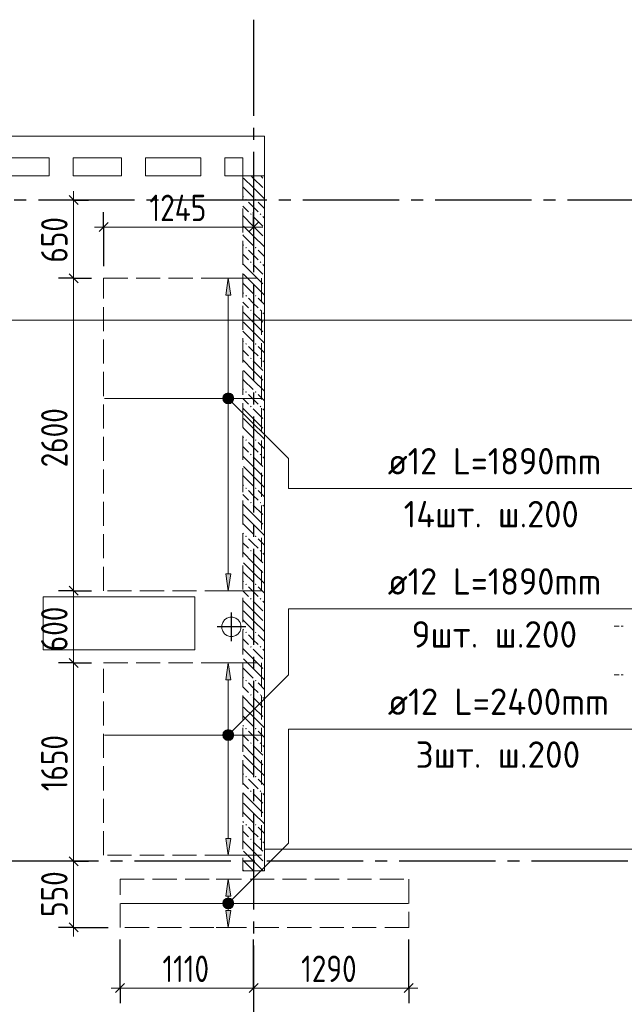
# Model space of a CAD drawing. Header units: millimetres. Extents: x 0 to 61017, y 0 to 42000.
# Tile 5 of 17: x 11855 to 16882, y 27610 to 35800. Entities that reach past the tile are written whole.
import ezdxf

# ---------------------------------------------------------------- set-up
doc = ezdxf.new("R2010")
doc.units = ezdxf.units.MM
doc.linetypes.add('______2', pattern=[270, 200, -70])
doc.linetypes.add('______5', pattern=[1100, 800, -100, 100, -100])
for name, color, linetype, lineweight in [('Standard', 7, 'Continuous', 25), ('ДОП Верх по Х', 7, 'Continuous', 25), ('ЖБ Перекрытие верхний уровень', 7, 'Continuous', 35), ('ЖБ Стена верхний уровень', 7, 'Continuous', 35), ('Оси', 40, '______5', 18), ('Позиционная метка номер позиции', 7, 'Continuous', 13), ('Примечания', 7, 'Continuous', 25)]:
    doc.layers.add(name, color=color, linetype=linetype, lineweight=lineweight)
doc.styles.add('GOST 2.304-81', font='txt')
doc.styles.add('ISOCPEUR', font='txt')

msp = doc.modelspace()

# ---------------------------------------------------------------- hatches: boundary and pattern name
at = {"layer": 'ДОП Верх по Х', "linetype": 'Continuous', "lineweight": 13, "transparency": 33554687}
for points in [[(13609, 33510), (13589, 33650), (13569, 33510)], [(13556.7, 32668.8), (13621.2, 32668.8), (13607.7, 32682.3)], [(13556.7, 32668.8), (13607.7, 32682.3), (13570.2, 32682.3)], [(13570.2, 32682.3), (13607.7, 32682.3), (13589, 32687.5)], [(13551.5, 32650), (13626.5, 32650), (13621.2, 32668.8)], [(13551.5, 32650), (13621.2, 32668.8), (13556.7, 32668.8)], [(13556.7, 32631.2), (13626.5, 32650), (13551.5, 32650)], [(13556.7, 32631.2), (13621.2, 32631.2), (13626.5, 32650)], [(13570.2, 32617.7), (13621.2, 32631.2), (13556.7, 32631.2)], [(13570.2, 32617.7), (13607.7, 32617.7), (13621.2, 32631.2)], [(13607.7, 32617.7), (13570.2, 32617.7), (13589, 32612.5)], [(13609, 30310), (13589, 30450), (13569, 30310)], [(13551.5, 29850), (13626.5, 29850), (13621.2, 29868.8)], [(13551.5, 29850), (13621.2, 29868.8), (13556.7, 29868.8)], [(13556.7, 29831.2), (13626.5, 29850), (13551.5, 29850)], [(13556.7, 29868.8), (13621.2, 29868.8), (13607.7, 29882.2)], [(13556.7, 29868.8), (13607.7, 29882.2), (13570.2, 29882.2)], [(13556.7, 29831.2), (13621.2, 29831.2), (13626.5, 29850)], [(13570.2, 29817.7), (13621.2, 29831.2), (13556.7, 29831.2)], [(13570.2, 29882.2), (13607.7, 29882.2), (13589, 29887.5)], [(13570.2, 29817.7), (13607.7, 29817.7), (13621.2, 29831.2)], [(13607.7, 29817.7), (13570.2, 29817.7), (13589, 29812.5)], [(13609, 28510), (13589, 28650), (13569, 28510)], [(13551.5, 28450), (13626.5, 28450), (13621.2, 28468.8)], [(13551.5, 28450), (13621.2, 28468.8), (13556.7, 28468.8)], [(13556.7, 28431.2), (13626.5, 28450), (13551.5, 28450)], [(13556.7, 28468.8), (13621.2, 28468.8), (13607.7, 28482.2)], [(13556.7, 28468.8), (13607.7, 28482.2), (13570.2, 28482.2)], [(13556.7, 28431.2), (13621.2, 28431.2), (13626.5, 28450)], [(13570.2, 28417.7), (13621.2, 28431.2), (13556.7, 28431.2)], [(13570.2, 28482.2), (13607.7, 28482.2), (13589, 28487.5)], [(13570.2, 28417.7), (13607.7, 28417.7), (13621.2, 28431.2)], [(13607.7, 28417.7), (13570.2, 28417.7), (13589, 28412.5)]]:
    msp.add_hatch(color=7, dxfattribs=at).paths.add_polyline_path(points)
for points in [[(13609, 31190), (13589, 31050), (13569, 31190)], [(13609, 28990), (13589, 28850), (13569, 28990)], [(13609, 28390), (13589, 28250), (13569, 28390)]]:
    msp.add_hatch(color=7, dxfattribs=at).paths.add_polyline_path(points, flags=16)
at = {"layer": 'ЖБ Стена верхний уровень', "linetype": 'Continuous', "lineweight": 18, "transparency": 33554687}
for points in [[(13730.5, 34303.1), (13737, 34309.6), (13743.5, 34303.1), (13737, 34296.6)], [(13810.5, 34303.1), (13816.9, 34309.6), (13823.4, 34303.1), (13816.9, 34296.6)], [(13770.5, 34183.1), (13777, 34189.6), (13783.5, 34183.1), (13777, 34176.6)], [(13850.5, 34183.1), (13857, 34189.6), (13863.5, 34183.1), (13857, 34176.6)], [(13730.5, 33903.1), (13737, 33909.6), (13743.5, 33903.1), (13737, 33896.6)], [(13810.5, 33903.1), (13816.9, 33909.6), (13823.4, 33903.1), (13816.9, 33896.6)], [(13770.5, 33783.1), (13777, 33789.6), (13783.5, 33783.1), (13777, 33776.6)], [(13850.5, 33783.1), (13857, 33789.6), (13863.5, 33783.1), (13857, 33776.6)], [(13730.5, 33503.1), (13737, 33509.6), (13743.5, 33503.1), (13737, 33496.6)], [(13810.5, 33503.1), (13816.9, 33509.6), (13823.4, 33503.1), (13816.9, 33496.6)], [(13770.5, 33383.1), (13777, 33389.6), (13783.5, 33383.1), (13777, 33376.6)], [(13850.5, 33383.1), (13857, 33389.6), (13863.5, 33383.1), (13857, 33376.6)], [(13730.5, 33103.1), (13737, 33109.6), (13743.5, 33103.1), (13737, 33096.6)], [(13810.5, 33103.1), (13816.9, 33109.6), (13823.4, 33103.1), (13816.9, 33096.6)], [(13770.5, 32983.1), (13777, 32989.6), (13783.5, 32983.1), (13777, 32976.6)], [(13850.5, 32983.1), (13857, 32989.6), (13863.5, 32983.1), (13857, 32976.6)], [(13730.5, 32703.1), (13737, 32709.6), (13743.5, 32703.1), (13737, 32696.6)], [(13810.5, 32703.1), (13816.9, 32709.6), (13823.4, 32703.1), (13816.9, 32696.6)], [(13770.5, 32583.1), (13777, 32589.6), (13783.5, 32583.1), (13777, 32576.6)], [(13850.5, 32583.1), (13857, 32589.6), (13863.5, 32583.1), (13857, 32576.6)], [(13730.5, 32303.1), (13737, 32309.6), (13743.5, 32303.1), (13737, 32296.6)], [(13810.5, 32303.1), (13816.9, 32309.6), (13823.4, 32303.1), (13816.9, 32296.6)], [(13770.5, 32183.1), (13777, 32189.6), (13783.5, 32183.1), (13777, 32176.6)], [(13850.5, 32183.1), (13857, 32189.6), (13863.5, 32183.1), (13857, 32176.6)], [(13730.5, 31903.1), (13737, 31909.6), (13743.5, 31903.1), (13737, 31896.6)], [(13810.5, 31903.1), (13816.9, 31909.6), (13823.4, 31903.1), (13816.9, 31896.6)], [(13770.5, 31783.1), (13777, 31789.6), (13783.5, 31783.1), (13777, 31776.6)], [(13850.5, 31783.1), (13857, 31789.6), (13863.5, 31783.1), (13857, 31776.6)], [(13730.5, 31503.1), (13737, 31509.6), (13743.5, 31503.1), (13737, 31496.6)], [(13810.5, 31503.1), (13816.9, 31509.6), (13823.4, 31503.1), (13816.9, 31496.6)], [(13770.5, 31383.1), (13777, 31389.6), (13783.5, 31383.1), (13777, 31376.6)], [(13850.5, 31383.1), (13857, 31389.6), (13863.5, 31383.1), (13857, 31376.6)], [(13730.5, 31103.1), (13737, 31109.6), (13743.5, 31103.1), (13737, 31096.6)], [(13810.5, 31103.1), (13816.9, 31109.6), (13823.4, 31103.1), (13816.9, 31096.6)], [(13770.5, 30983.1), (13777, 30989.6), (13783.5, 30983.1), (13777, 30976.6)], [(13850.5, 30983.1), (13857, 30989.6), (13863.5, 30983.1), (13857, 30976.6)], [(13730.5, 30703.1), (13737, 30709.6), (13743.5, 30703.1), (13737, 30696.6)], [(13810.5, 30703.1), (13816.9, 30709.6), (13823.4, 30703.1), (13816.9, 30696.6)], [(13770.5, 30583.1), (13777, 30589.6), (13783.5, 30583.1), (13777, 30576.6)], [(13850.5, 30583.1), (13857, 30589.6), (13863.5, 30583.1), (13857, 30576.6)], [(13730.5, 30303.1), (13737, 30309.6), (13743.5, 30303.1), (13737, 30296.6)], [(13810.5, 30303.1), (13816.9, 30309.6), (13823.4, 30303.1), (13816.9, 30296.6)], [(13770.5, 30183.1), (13777, 30189.6), (13783.5, 30183.1), (13777, 30176.6)], [(13850.5, 30183.1), (13857, 30189.6), (13863.5, 30183.1), (13857, 30176.6)], [(13730.5, 29903.1), (13737, 29909.6), (13743.5, 29903.1), (13737, 29896.6)], [(13810.5, 29903.1), (13816.9, 29909.6), (13823.4, 29903.1), (13816.9, 29896.6)], [(13770.5, 29783.1), (13777, 29789.6), (13783.5, 29783.1), (13777, 29776.6)], [(13850.5, 29783.1), (13857, 29789.6), (13863.5, 29783.1), (13857, 29776.6)], [(13730.5, 29503.1), (13737, 29509.6), (13743.5, 29503.1), (13737, 29496.6)], [(13810.5, 29503.1), (13816.9, 29509.6), (13823.4, 29503.1), (13816.9, 29496.6)], [(13770.5, 29383.1), (13777, 29389.6), (13783.5, 29383.1), (13777, 29376.6)], [(13850.5, 29383.1), (13857, 29389.6), (13863.5, 29383.1), (13857, 29376.6)], [(13730.5, 29103.1), (13737, 29109.6), (13743.5, 29103.1), (13737, 29096.6)], [(13810.5, 29103.1), (13816.9, 29109.6), (13823.4, 29103.1), (13816.9, 29096.6)], [(13770.5, 28983.1), (13777, 28989.6), (13783.5, 28983.1), (13777, 28976.6)], [(13850.5, 28983.1), (13857, 28989.6), (13863.5, 28983.1), (13857, 28976.6)]]:
    msp.add_hatch(color=7, dxfattribs=at).paths.add_polyline_path(points, flags=16)
at = {"layer": 'Позиционная метка номер позиции', "linetype": 'Continuous', "lineweight": 13, "transparency": 33554687}
for points in [[(13545.7, 32661.5), (13577.5, 32693.3), (13557.2, 32681.8)], [(13577.5, 32693.3), (13545.7, 32661.5), (13545.7, 32638.5)], [(13577.5, 32693.3), (13545.7, 32638.5), (13600.5, 32693.3)], [(13600.5, 32693.3), (13545.7, 32638.5), (13557.2, 32618.2)], [(13600.5, 32693.3), (13557.2, 32618.2), (13620.8, 32681.8)], [(13620.8, 32681.8), (13557.2, 32618.2), (13577.5, 32606.7)], [(13620.8, 32681.8), (13577.5, 32606.7), (13632.3, 32661.5)], [(13632.3, 32661.5), (13577.5, 32606.7), (13600.5, 32606.7)], [(13632.3, 32661.5), (13600.5, 32606.7), (13632.3, 32638.5)], [(13632.3, 32638.5), (13600.5, 32606.7), (13620.8, 32618.2)], [(13557.2, 29881.8), (13632.3, 29838.5), (13577.5, 29893.3)], [(13577.5, 29893.3), (13632.3, 29838.5), (13632.3, 29861.5)], [(13577.5, 29893.3), (13632.3, 29861.5), (13600.5, 29893.3)], [(13600.5, 29893.3), (13632.3, 29861.5), (13620.8, 29881.8)], [(13545.7, 29861.5), (13620.8, 29818.2), (13557.2, 29881.8)], [(13545.7, 29838.5), (13600.5, 29806.7), (13545.7, 29861.5)], [(13545.7, 29861.5), (13600.5, 29806.7), (13620.8, 29818.2)], [(13577.5, 29806.7), (13545.7, 29838.5), (13557.2, 29818.2)], [(13545.7, 29838.5), (13577.5, 29806.7), (13600.5, 29806.7)], [(13557.2, 29881.8), (13620.8, 29818.2), (13632.3, 29838.5)], [(13545.7, 28461.5), (13620.8, 28418.2), (13557.2, 28481.8)], [(13545.7, 28438.5), (13600.5, 28406.7), (13545.7, 28461.5)], [(13545.7, 28461.5), (13600.5, 28406.7), (13620.8, 28418.2)], [(13577.5, 28406.7), (13545.7, 28438.5), (13557.2, 28418.2)], [(13545.7, 28438.5), (13577.5, 28406.7), (13600.5, 28406.7)], [(13557.2, 28481.8), (13632.3, 28438.5), (13577.5, 28493.3)], [(13557.2, 28481.8), (13620.8, 28418.2), (13632.3, 28438.5)], [(13577.5, 28493.3), (13632.3, 28438.5), (13632.3, 28461.5)], [(13577.5, 28493.3), (13632.3, 28461.5), (13600.5, 28493.3)], [(13600.5, 28493.3), (13632.3, 28461.5), (13620.8, 28481.8)]]:
    msp.add_hatch(color=7, dxfattribs=at).paths.add_polyline_path(points)

# ---------------------------------------------------------------- linework, layer by layer
at = {"layer": 'Standard', "color": 7, "linetype": 'Continuous', "lineweight": 25, "transparency": 33554687}
for p, q in [((12265.5, 34337.5), (12340.5, 34262.5)), ((12515.5, 34037.1), (12590.5, 34112.1)), ((13762.5, 34037.1), (13837.5, 34112.1)), ((12265.5, 33687.5), (12340.5, 33612.5)), ((12265.5, 31087.5), (12340.5, 31012.5)), ((12265.5, 30487.5), (12340.5, 30412.5)), ((12265.5, 28837.5), (12340.5, 28762.5)), ((12265.5, 28287.5), (12340.5, 28212.5)), ((12652.5, 27708.2), (12727.5, 27783.2)), ((13762.5, 27708.2), (13837.5, 27783.2)), ((15052.5, 27708.2), (15127.5, 27783.2))]:
    msp.add_line(p, q, dxfattribs=at)
at = {"layer": 'Standard', "color": 7, "linetype": 'Continuous', "lineweight": 13, "transparency": 33554687}
for p, q in [((12303, 34300), (12303, 34375)), ((12553, 34074.6), (12478, 34074.6)), ((12553, 34074.6), (13800, 34074.6)), ((13800, 34074.6), (13875, 34074.6)), ((12303, 33650), (12303, 31050)), ((12303, 31050), (12303, 30450)), ((12303, 30450), (12303, 28800)), ((12303, 28800), (12303, 28250)), ((12303, 28250), (12303, 28175)), ((12690, 27745.7), (12615, 27745.7)), ((12690, 27745.7), (13800, 27745.7)), ((13800, 27745.7), (15090, 27745.7)), ((15090, 27745.7), (15165, 27745.7))]:
    msp.add_line(p, q, dxfattribs=at)
at = {"layer": 'Standard', "color": 251, "linetype": 'Continuous', "lineweight": -3, "true_color": 0x656565, "transparency": 33554687}
for p, q in [((12303, 34300), (12178, 34300)), ((12303, 34300), (12428, 34300)), ((12303, 34300), (12303, 34300)), ((12553, 34074.6), (12553, 34199.6)), ((13800, 34074.6), (13800, 34199.6)), ((12553, 34074.6), (12553, 33949.6)), ((12553, 34074.6), (12553, 33750)), ((13800, 34074.6), (13800, 33949.6)), ((13800, 34074.6), (13800, 33750)), ((12303, 33650), (12178, 33650)), ((12303, 33650), (12428, 33650)), ((12303, 33650), (12453, 33650)), ((12303, 31050), (12178, 31050)), ((12303, 31050), (12428, 31050)), ((12303, 31050), (12453, 31050)), ((12303, 30450), (12178, 30450)), ((12303, 30450), (12428, 30450)), ((12303, 30450), (12453, 30450)), ((12303, 28800), (12178, 28800)), ((12303, 28800), (12428, 28800)), ((12303, 28800), (12303, 28800)), ((12303, 28250), (12178, 28250)), ((12303, 28250), (12428, 28250)), ((12303, 28250), (12590, 28250)), ((12690, 27745.7), (12690, 28150)), ((15090, 27745.7), (15090, 28150)), ((12690, 27745.7), (12690, 27870.7)), ((13800, 27745.7), (13800, 27870.7)), ((15090, 27745.7), (15090, 27870.7)), ((12690, 27745.7), (12690, 27620.7)), ((13800, 27745.7), (13800, 27620.7)), ((15090, 27745.7), (15090, 27620.7))]:
    msp.add_line(p, q, dxfattribs=at)
at = {"layer": 'Standard', "color": 8, "linetype": '______5', "lineweight": -3, "transparency": 33554687}
for p, q in [((13615, 30630.5), (13615, 30869.5)), ((13734.5, 30750), (13495.5, 30750))]:
    msp.add_line(p, q, dxfattribs=at)
at = {"layer": 'Standard', "color": 7, "linetype": 'Continuous', "lineweight": 13, "transparency": 33554687}
msp.add_lwpolyline([(12303, 34300), (12303, 33676.4), (12303, 33676.4), (12303, 33650)], dxfattribs=at)
at = {"layer": 'Standard', "color": 254, "linetype": 'Continuous', "lineweight": 13, "true_color": 0xc4c4ff, "transparency": 33554687}
msp.add_lwpolyline([(7031, 20600), (49449, 20600), (49449, 33300), (7031, 33300), (7031, 20600)], dxfattribs=at)
at = {"layer": 'Standard', "color": 251, "linetype": 'Continuous', "lineweight": -3, "true_color": 0x656565, "transparency": 33554687}
msp.add_lwpolyline([(13800, 27745.7), (13800, 27762.7), (13800, 27762.7), (13800, 28005.6), (13800, 28005.6), (13800, 28150)], dxfattribs=at)
at = {"layer": 'ДОП Верх по Х', "color": 251, "linetype": 'Continuous', "lineweight": 13, "true_color": 0x494949, "transparency": 33554687}
for p, q in [((13589, 33650), (13489, 33650)), ((13589, 33650), (13569, 33510)), ((13609, 33510), (13589, 33650)), ((13589, 33650), (13689, 33650)), ((13589, 33650), (13589, 33650)), ((13569, 33510), (13609, 33510)), ((13589, 32680), (13589, 33510)), ((13551.5, 32650), (13551.5, 32650)), ((13589, 31190), (13589, 32620)), ((13626.5, 32650), (13626.5, 32650)), ((13589, 31050), (13569, 31190)), ((13569, 31190), (13609, 31190)), ((13609, 31190), (13589, 31050)), ((13589, 31050), (13489, 31050)), ((13589, 31050), (13689, 31050)), ((13589, 31050), (13589, 31050)), ((13589, 30450), (13489, 30450)), ((13589, 30450), (13569, 30310)), ((13609, 30310), (13589, 30450)), ((13589, 30450), (13689, 30450)), ((13589, 30450), (13589, 30450)), ((13569, 30310), (13609, 30310)), ((13589, 29880), (13589, 30310)), ((13551.5, 29850), (13551.5, 29850)), ((13589, 28990), (13589, 29820)), ((13626.5, 29850), (13626.5, 29850)), ((13589, 28850), (13569, 28990)), ((13569, 28990), (13609, 28990)), ((13609, 28990), (13589, 28850)), ((13589, 28850), (13489, 28850)), ((13589, 28850), (13689, 28850)), ((13589, 28850), (13589, 28850)), ((13589, 28650), (13489, 28650)), ((13589, 28650), (13569, 28510)), ((13609, 28510), (13589, 28650)), ((13589, 28650), (13689, 28650)), ((13589, 28650), (13589, 28650)), ((13569, 28510), (13609, 28510)), ((13589, 28480), (13589, 28510)), ((13551.5, 28450), (13551.5, 28450)), ((13589, 28390), (13589, 28420)), ((13626.5, 28450), (13626.5, 28450)), ((13589, 28250), (13569, 28390)), ((13569, 28390), (13609, 28390)), ((13609, 28390), (13589, 28250)), ((13589, 28250), (13489, 28250)), ((13589, 28250), (13689, 28250)), ((13589, 28250), (13589, 28250))]:
    msp.add_line(p, q, dxfattribs=at)
at = {"layer": 'ДОП Верх по Х', "color": 7, "linetype": 'Continuous', "lineweight": 18, "transparency": 33554687}
for p, q in [((12559, 32650), (13859, 32650)), ((12559, 29850), (13859, 29850)), ((15084, 28450), (12696, 28450))]:
    msp.add_line(p, q, dxfattribs=at)
at = {"layer": 'ДОП Верх по Х', "color": 7, "linetype": 'Continuous', "lineweight": 13, "transparency": 33554687}
for p, q in [((14895.4, 31900), (16937.4, 31900)), ((14895.4, 30900), (16937.4, 30900)), ((14895.4, 29900), (17003.4, 29900))]:
    msp.add_line(p, q, dxfattribs=at)
at = {"layer": 'ДОП Верх по Х', "color": 251, "linetype": 'Continuous', "lineweight": 13, "true_color": 0x494949, "transparency": 33554687}
for centre in [(13589, 32650), (13589, 29850), (13589, 28450)]:
    msp.add_circle(centre, 37.5, dxfattribs=at)
at = {"layer": 'ЖБ Перекрытие верхний уровень', "color": 7, "linetype": 'Continuous', "lineweight": 18, "transparency": 33554687}
for p, q in [((13710, 34830), (7100, 34830)), ((13890, 34830), (13710, 34830)), ((13890, 28900), (13890, 34830)), ((11700, 34650), (12100, 34650)), ((12100, 34650), (12100, 34500)), ((12300, 34500), (12300, 34650)), ((12300, 34650), (12700, 34650)), ((12700, 34650), (12700, 34500)), ((12900, 34500), (12900, 34650)), ((12900, 34650), (13360, 34650)), ((13360, 34650), (13360, 34500)), ((13560, 34500), (13560, 34650)), ((13560, 34650), (13710, 34650)), ((13710, 34650), (13710, 34500)), ((12100, 34500), (11700, 34500)), ((12700, 34500), (12300, 34500)), ((13360, 34500), (12900, 34500)), ((13710, 34500), (13560, 34500)), ((13310, 31000), (12050, 31000)), ((12050, 31000), (12050, 30560)), ((13310, 30560), (13310, 31000)), ((13558, 30807), (13543.1, 30786.6)), ((13578.4, 30821.9), (13558, 30807)), ((13602.4, 30829.7), (13578.4, 30821.9)), ((13627.6, 30829.7), (13602.4, 30829.7)), ((13651.6, 30821.9), (13627.6, 30829.7)), ((13672, 30807), (13651.6, 30821.9)), ((13686.9, 30786.6), (13672, 30807)), ((13543.1, 30786.6), (13535.3, 30762.6)), ((13535.3, 30762.6), (13535.3, 30737.4)), ((13535.3, 30737.4), (13543.1, 30713.4)), ((13543.1, 30713.4), (13558, 30693)), ((13672, 30693), (13686.9, 30713.4)), ((13694.7, 30762.6), (13686.9, 30786.6)), ((13686.9, 30713.4), (13694.7, 30737.4)), ((13694.7, 30737.4), (13694.7, 30762.6)), ((13558, 30693), (13578.4, 30678.1)), ((13578.4, 30678.1), (13602.4, 30670.3)), ((13602.4, 30670.3), (13627.6, 30670.3)), ((13627.6, 30670.3), (13651.6, 30678.1)), ((13651.6, 30678.1), (13672, 30693)), ((12050, 30560), (13310, 30560)), ((18840, 28900), (13890, 28900))]:
    msp.add_line(p, q, dxfattribs=at)
at = {"layer": 'ЖБ Стена верхний уровень', "color": 251, "linetype": '______2', "lineweight": 13, "true_color": 0x656565, "transparency": 33554687}
for p, q in [((13710, 34500), (13710, 28720)), ((13890, 34500), (13710, 34500)), ((13890, 28720), (13890, 34500)), ((13710, 28720), (13890, 28720))]:
    msp.add_line(p, q, dxfattribs=at)
at = {"layer": 'ЖБ Стена верхний уровень', "color": 9, "linetype": 'Continuous', "lineweight": 18, "true_color": 0xc7c7c7, "transparency": 33554687}
for p, q in [((13716.9, 34483.1), (13797, 34403.1)), ((13797, 34483.1), (13780.1, 34500)), ((13797, 34483.1), (13877, 34403.1)), ((13860.1, 34500), (13877, 34483.1)), ((13716.9, 34403.1), (13710, 34410.1)), ((13716.9, 34403.1), (13797, 34323.1)), ((13797, 34403.1), (13890, 34310.1)), ((13710, 34330.1), (13716.9, 34323.1)), ((13710, 34250.1), (13757, 34203.1)), ((13797, 34243.1), (13757, 34283.1)), ((13837, 34203.1), (13797, 34243.1)), ((13837, 34283.1), (13890, 34230.1)), ((13797, 34083.1), (13710, 34170.1)), ((13797, 34163.1), (13877, 34083.1)), ((13877, 34163.1), (13890, 34150.1)), ((13716.9, 34083.1), (13797, 34003.1)), ((13797, 34083.1), (13877, 34003.1)), ((13716.9, 34003.1), (13710, 34010.1)), ((13716.9, 34003.1), (13797, 33923.1)), ((13797, 34003.1), (13890, 33910.1)), ((13710, 33930.1), (13716.9, 33923.1)), ((13710, 33850.1), (13757, 33803.1)), ((13797, 33843.1), (13757, 33883.1)), ((13837, 33803.1), (13797, 33843.1)), ((13837, 33883.1), (13890, 33830.1)), ((13797, 33683.1), (13710, 33770.1)), ((13797, 33763.1), (13877, 33683.1)), ((13877, 33763.1), (13890, 33750.1)), ((13716.9, 33683.1), (13797, 33603.1)), ((13797, 33683.1), (13877, 33603.1)), ((13716.9, 33603.1), (13710, 33610.1)), ((13716.9, 33603.1), (13797, 33523.1)), ((13797, 33603.1), (13890, 33510.1)), ((13710, 33530.1), (13716.9, 33523.1)), ((13710, 33450.1), (13757, 33403.1)), ((13797, 33443.1), (13757, 33483.1)), ((13837, 33403.1), (13797, 33443.1)), ((13837, 33483.1), (13890, 33430.1)), ((13797, 33283.1), (13710, 33370.1)), ((13797, 33363.1), (13877, 33283.1)), ((13877, 33363.1), (13890, 33350.1)), ((13716.9, 33283.1), (13797, 33203.1)), ((13797, 33283.1), (13877, 33203.1)), ((13716.9, 33203.1), (13710, 33210.1)), ((13716.9, 33203.1), (13797, 33123.1)), ((13797, 33203.1), (13890, 33110.1)), ((13710, 33130.1), (13716.9, 33123.1)), ((13710, 33050.1), (13757, 33003.1)), ((13797, 33043.1), (13757, 33083.1)), ((13837, 33003.1), (13797, 33043.1)), ((13837, 33083.1), (13890, 33030.1)), ((13797, 32883.1), (13710, 32970.1)), ((13797, 32963.1), (13877, 32883.1)), ((13877, 32963.1), (13890, 32950.1)), ((13716.9, 32883.1), (13797, 32803.1)), ((13797, 32883.1), (13877, 32803.1)), ((13716.9, 32803.1), (13710, 32810.1)), ((13716.9, 32803.1), (13797, 32723.1)), ((13797, 32803.1), (13890, 32710.1)), ((13710, 32730.1), (13716.9, 32723.1)), ((13797, 32643.1), (13757, 32683.1)), ((13837, 32683.1), (13890, 32630.1)), ((13710, 32650.1), (13757, 32603.1)), ((13837, 32603.1), (13797, 32643.1)), ((13797, 32483.1), (13710, 32570.1)), ((13797, 32563.1), (13877, 32483.1)), ((13877, 32563.1), (13890, 32550.1)), ((13716.9, 32483.1), (13797, 32403.1)), ((13797, 32483.1), (13877, 32403.1)), ((13716.9, 32403.1), (13710, 32410.1)), ((13716.9, 32403.1), (13797, 32323.1)), ((13797, 32403.1), (13890, 32310.1)), ((13710, 32330.1), (13716.9, 32323.1)), ((13797, 32243.1), (13757, 32283.1)), ((13837, 32283.1), (13890, 32230.1)), ((13710, 32250.1), (13757, 32203.1)), ((13837, 32203.1), (13797, 32243.1)), ((13797, 32083.1), (13710, 32170.1)), ((13797, 32163.1), (13877, 32083.1)), ((13877, 32163.1), (13890, 32150.1)), ((13716.9, 32083.1), (13797, 32003.1)), ((13797, 32083.1), (13877, 32003.1)), ((13716.9, 32003.1), (13710, 32010.1)), ((13716.9, 32003.1), (13797, 31923.1)), ((13797, 32003.1), (13890, 31910.1)), ((13710, 31930.1), (13716.9, 31923.1)), ((13797, 31843.1), (13757, 31883.1)), ((13837, 31883.1), (13890, 31830.1)), ((13710, 31850.1), (13757, 31803.1)), ((13837, 31803.1), (13797, 31843.1)), ((13797, 31683.1), (13710, 31770.1)), ((13797, 31763.1), (13877, 31683.1)), ((13877, 31763.1), (13890, 31750.1)), ((13716.9, 31683.1), (13797, 31603.1)), ((13797, 31683.1), (13877, 31603.1)), ((13716.9, 31603.1), (13710, 31610.1)), ((13710, 31530.1), (13716.9, 31523.1)), ((13716.9, 31603.1), (13797, 31523.1)), ((13797, 31603.1), (13890, 31510.1)), ((13710, 31450.1), (13757, 31403.1)), ((13797, 31443.1), (13757, 31483.1)), ((13837, 31483.1), (13890, 31430.1)), ((13797, 31283.1), (13710, 31370.1)), ((13837, 31403.1), (13797, 31443.1)), ((13797, 31363.1), (13877, 31283.1)), ((13877, 31363.1), (13890, 31350.1)), ((13716.9, 31203.1), (13710, 31210.1)), ((13716.9, 31283.1), (13797, 31203.1)), ((13716.9, 31203.1), (13797, 31123.1)), ((13797, 31283.1), (13877, 31203.1)), ((13797, 31203.1), (13890, 31110.1)), ((13710, 31130.1), (13716.9, 31123.1)), ((13710, 31050.1), (13757, 31003.1)), ((13797, 31043.1), (13757, 31083.1)), ((13837, 31003.1), (13797, 31043.1)), ((13837, 31083.1), (13890, 31030.1)), ((13797, 30883.1), (13710, 30970.1)), ((13797, 30963.1), (13877, 30883.1)), ((13877, 30963.1), (13890, 30950.1)), ((13716.9, 30883.1), (13797, 30803.1)), ((13797, 30883.1), (13877, 30803.1)), ((13716.9, 30803.1), (13710, 30810.1)), ((13716.9, 30803.1), (13797, 30723.1)), ((13797, 30803.1), (13890, 30710.1)), ((13710, 30730.1), (13716.9, 30723.1)), ((13710, 30650.1), (13757, 30603.1)), ((13797, 30643.1), (13757, 30683.1)), ((13837, 30603.1), (13797, 30643.1)), ((13837, 30683.1), (13890, 30630.1)), ((13797, 30483.1), (13710, 30570.1)), ((13797, 30563.1), (13877, 30483.1)), ((13877, 30563.1), (13890, 30550.1)), ((13716.9, 30483.1), (13797, 30403.1)), ((13797, 30483.1), (13877, 30403.1)), ((13716.9, 30403.1), (13710, 30410.1)), ((13716.9, 30403.1), (13797, 30323.1)), ((13797, 30403.1), (13890, 30310.1)), ((13710, 30330.1), (13716.9, 30323.1)), ((13710, 30250.1), (13757, 30203.1)), ((13797, 30243.1), (13757, 30283.1)), ((13837, 30203.1), (13797, 30243.1)), ((13837, 30283.1), (13890, 30230.1)), ((13797, 30083.1), (13710, 30170.1)), ((13797, 30163.1), (13877, 30083.1)), ((13877, 30163.1), (13890, 30150.1)), ((13716.9, 30083.1), (13797, 30003.1)), ((13797, 30083.1), (13877, 30003.1)), ((13716.9, 30003.1), (13710, 30010.1)), ((13716.9, 30003.1), (13797, 29923.1)), ((13797, 30003.1), (13890, 29910.1)), ((13710, 29930.1), (13716.9, 29923.1)), ((13710, 29850.1), (13757, 29803.1)), ((13797, 29843.1), (13757, 29883.1)), ((13837, 29803.1), (13797, 29843.1)), ((13837, 29883.1), (13890, 29830.1)), ((13797, 29683.1), (13710, 29770.1)), ((13797, 29763.1), (13877, 29683.1)), ((13877, 29763.1), (13890, 29750.1)), ((13716.9, 29683.1), (13797, 29603.1)), ((13797, 29683.1), (13877, 29603.1)), ((13716.9, 29603.1), (13710, 29610.1)), ((13716.9, 29603.1), (13797, 29523.1)), ((13797, 29603.1), (13890, 29510.1)), ((13710, 29530.1), (13716.9, 29523.1)), ((13797, 29443.1), (13757, 29483.1)), ((13837, 29483.1), (13890, 29430.1)), ((13710, 29450.1), (13757, 29403.1)), ((13837, 29403.1), (13797, 29443.1)), ((13797, 29283.1), (13710, 29370.1)), ((13797, 29363.1), (13877, 29283.1)), ((13877, 29363.1), (13890, 29350.1)), ((13716.9, 29283.1), (13797, 29203.1)), ((13797, 29283.1), (13877, 29203.1)), ((13716.9, 29203.1), (13710, 29210.1)), ((13716.9, 29203.1), (13797, 29123.1)), ((13797, 29203.1), (13890, 29110.1)), ((13710, 29130.1), (13716.9, 29123.1)), ((13797, 29043.1), (13757, 29083.1)), ((13837, 29083.1), (13890, 29030.1)), ((13710, 29050.1), (13757, 29003.1)), ((13837, 29003.1), (13797, 29043.1)), ((13797, 28883.1), (13710, 28970.1)), ((13797, 28963.1), (13877, 28883.1)), ((13877, 28963.1), (13890, 28950.1)), ((13716.9, 28883.1), (13797, 28803.1)), ((13797, 28883.1), (13877, 28803.1)), ((13716.9, 28803.1), (13710, 28810.1)), ((13716.9, 28803.1), (13797, 28723.1)), ((13797, 28803.1), (13880.1, 28720)), ((13710, 28730.1), (13716.9, 28723.1))]:
    msp.add_line(p, q, dxfattribs=at)
at = {"layer": 'ЖБ Стена верхний уровень', "color": 251, "linetype": '______2', "lineweight": 13, "true_color": 0x656565, "transparency": 33554687}
for points in [[(16840.2, 30755), (16798.4, 30755), (16840.2, 30755)], [(16856.7, 30755), (16873, 30755), (16856.7, 30755)], [(16840.2, 30350), (16798.4, 30350), (16840.2, 30350)], [(16840.2, 30350), (16798.4, 30350), (16840.2, 30350)], [(16856.7, 30350), (16873, 30350), (16856.7, 30350)], [(16856.7, 30350), (16873, 30350), (16856.7, 30350)]]:
    msp.add_lwpolyline(points, dxfattribs=at)
at = {"layer": 'Оси', "color": 8, "linetype": '______5', "lineweight": -3, "transparency": 33554687}
for p, q in [((13800, 35800), (13800, 15970)), ((50210, 34300), (4600, 34300)), ((50210, 34300), (4600, 34300)), ((49910, 28800), (4600, 28800))]:
    msp.add_line(p, q, dxfattribs=at)
at = {"layer": 'Позиционная метка номер позиции', "color": 7, "linetype": 'Continuous', "lineweight": 13, "transparency": 33554687}
for p, q in [((13557.2, 32681.8), (13557.2, 32681.8)), ((13620.8, 32681.8), (13620.8, 32681.8)), ((13557.2, 32618.2), (13557.2, 32618.2)), ((13620.8, 32618.2), (13620.8, 32618.2)), ((13557.2, 29881.8), (13557.2, 29881.8)), ((13557.2, 29818.2), (13557.2, 29818.2)), ((13620.8, 29881.8), (13620.8, 29881.8)), ((13620.8, 29818.2), (13620.8, 29818.2)), ((13557.2, 28481.8), (13557.2, 28481.8)), ((13557.2, 28418.2), (13557.2, 28418.2)), ((13620.8, 28481.8), (13620.8, 28481.8)), ((13620.8, 28418.2), (13620.8, 28418.2))]:
    msp.add_line(p, q, dxfattribs=at)
for points in [[(13589, 32650), (14089, 32150), (14089, 31900), (17095.4, 31900)], [(13589, 29850), (14089, 30350), (14089, 30900), (17095.4, 30900)], [(13589, 28450), (14089, 28950), (14089, 29900), (17095.4, 29900)]]:
    msp.add_lwpolyline(points, dxfattribs=at)
for centre in [(13589, 32650), (13589, 29850), (13589, 28450)]:
    msp.add_circle(centre, 45, dxfattribs=at)
at = {"layer": 'Примечания', "color": 7, "linetype": '______2', "lineweight": 18, "transparency": 33554687}
for p, q in [((12553, 33650), (13865, 33650)), ((12553, 31050), (12553, 33650)), ((13865, 33650), (13865, 31050)), ((13865, 31050), (12553, 31050)), ((12553, 30450), (13865, 30450)), ((12553, 28850), (12553, 30450)), ((13865, 30450), (13865, 28850)), ((13865, 28850), (12553, 28850)), ((12690, 28650), (15090, 28650)), ((12690, 28250), (12690, 28650)), ((15090, 28650), (15090, 28250)), ((15090, 28250), (12690, 28250))]:
    msp.add_line(p, q, dxfattribs=at)

# ---------------------------------------------------------------- texts
at = {"layer": 'Standard', "color": 7, "linetype": 'Continuous', "lineweight": 25, "transparency": 33554687, "char_height": 220, "attachment_point": 7, "style": 'GOST 2.304-81'}
for s, insert, width in [('1245', (12934.2, 34124.6), 610.165), ('1110', (13041.7, 27795.8), 531.967), ('1290', (14194.8, 27795.8), 625.741)]:
    msp.add_mtext(s, dxfattribs=dict(at, insert=insert, width=width))
at = {"layer": 'Standard', "color": 7, "linetype": 'Continuous', "lineweight": 25, "transparency": 33554687, "char_height": 220, "attachment_point": 7, "rotation": 90, "style": 'GOST 2.304-81'}
for s, insert, width in [('650', (12253, 33779.5), 516.396), ('2600', (12253, 32076.3), 672.616), ('600', (12253, 30546.7), 531.973), ('1650', (12253, 29382.6), 610.165), ('550', (12253, 28337.3), 500.814)]:
    msp.add_mtext(s, dxfattribs=dict(at, insert=insert, width=width))
at = {"layer": 'ДОП Верх по Х', "color": 7, "linetype": 'Continuous', "lineweight": 13, "transparency": 33554687, "char_height": 220, "attachment_point": 7, "style": 'ISOCPEUR'}
for s, insert, width in [('\\W0.94;ø12 L=1890mm ', (14915.4, 32017.3), 2104.383), ('\\W0.95;14шт. ш.200 ', (15047.4, 31577.3), 1842.007), ('\\W0.94;ø12 L=1890mm ', (14915.4, 31017.3), 2104.383), ('\\W0.97;9шт. ш.200 ', (15113.4, 30577.3), 1712.318), ('\\W0.96;ø12 L=2400mm ', (14915.4, 30017.3), 2172.611), ('\\W0.97;3шт. ш.200 ', (15146.4, 29577.3), 1712.331)]:
    msp.add_mtext(s, dxfattribs=dict(at, insert=insert, width=width))

doc.saveas('drawing.dxf')
